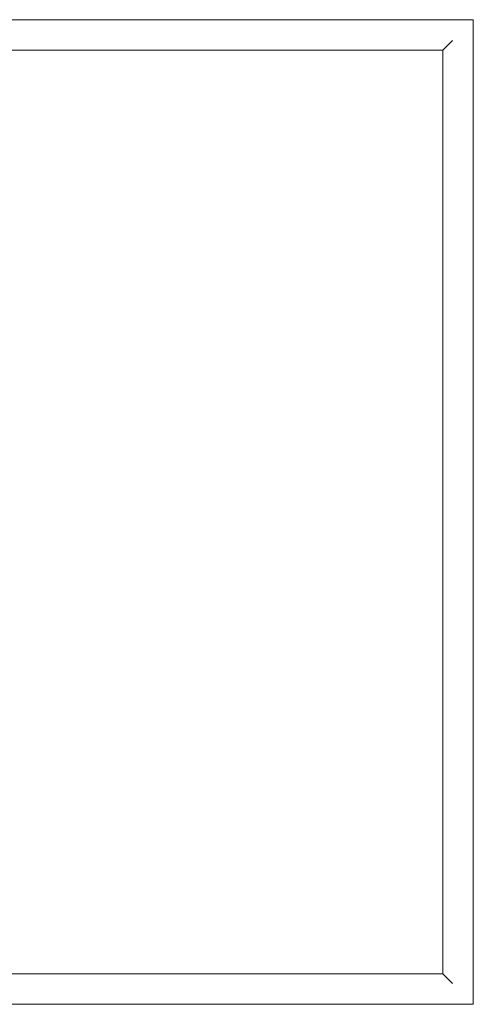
# Model space of a CAD drawing. Header units: millimetres. Extents: x -281 to 145437, y -16481 to 78869.
# Tile 218 of 256: x 28106 to 28521, y 40600 to 41500. Entities that reach past the tile are written whole.
import ezdxf

# ---------------------------------------------------------------- set-up
doc = ezdxf.new("R2010")
doc.units = ezdxf.units.MM
doc.layers.add('A--L$01A__Algemeen', color=7, linetype='Continuous', lineweight=5)
doc.layers.add('A--L82__LosseGebruikersInvent', color=1, linetype='Continuous', lineweight=5)

# ---------------------------------------------------------------- blocks, each defined once
blk = doc.blocks.new('NLRS_82_FU_UN_spoekbak_gen_kad - spoelbak dxbxh 900x1200x957-V195-L_80_ 11')
at = {"layer": 'A--L$01A__Algemeen'}
blk.add_line((600, 322.68), (-600, 322.68), dxfattribs=at)
blk = doc.blocks.new('NLRS_82_FU_UN_spoekbak_gen_kad - spoelbak dxbxh 900x1200x957-V196-L_80_ 11')
at = {"layer": 'A--L$01A__Algemeen'}
for p, q in [((-600, 322.68), (-600, -577.32)), ((600, 322.68), (-600, 322.68)), ((-579.27, 301.94), (-573.73, 296.41)), ((572, 294.68), (-572, 294.68)), ((-572, 294.68), (-572, -549.32)), ((-572, 294.68), (-572, -549.32)), ((-572, 294.68), (0, 294.68)), ((-579.27, -556.59), (-573.73, -551.06)), ((-572, -549.32), (572, -549.32)), ((0, -549.32), (-572, -549.32)), ((-600, -577.32), (600, -577.32))]:
    blk.add_line(p, q, dxfattribs=at)
for points in [[(-581.04, 303.71), (-580.81, 303.49), (-580.38, 303.06), (-579.77, 302.45), (-579.43, 302.1), (-579.27, 301.94)], [(-573.73, 296.41), (-573.58, 296.26), (-573.24, 295.91), (-572.64, 295.32), (-572.22, 294.89), (-572, 294.68)], [(-581.04, -558.36), (-580.82, -558.14), (-580.38, -557.71), (-579.77, -557.09), (-579.42, -556.75), (-579.27, -556.59)], [(-573.73, -551.06), (-573.58, -550.9), (-573.24, -550.57), (-572.64, -549.96), (-572.21, -549.54), (-572, -549.32)]]:
    blk.add_open_spline(points, degree=3, dxfattribs=at)

msp = doc.modelspace()

# ---------------------------------------------------------------- block references
at = {"layer": 'A--L82__LosseGebruikersInvent', "rotation": 180}
msp.add_blockref('NLRS_82_FU_UN_spoekbak_gen_kad - spoelbak dxbxh 900x1200x957-V196-L_80_ 11', (27920.96, 40922.68), dxfattribs=at)
at = {"layer": 'A--L82__LosseGebruikersInvent'}
msp.add_blockref('NLRS_82_FU_UN_spoekbak_gen_kad - spoelbak dxbxh 900x1200x957-V195-L_80_ 11', (27920.96, 40277.32), dxfattribs=at)

doc.saveas('drawing.dxf')
